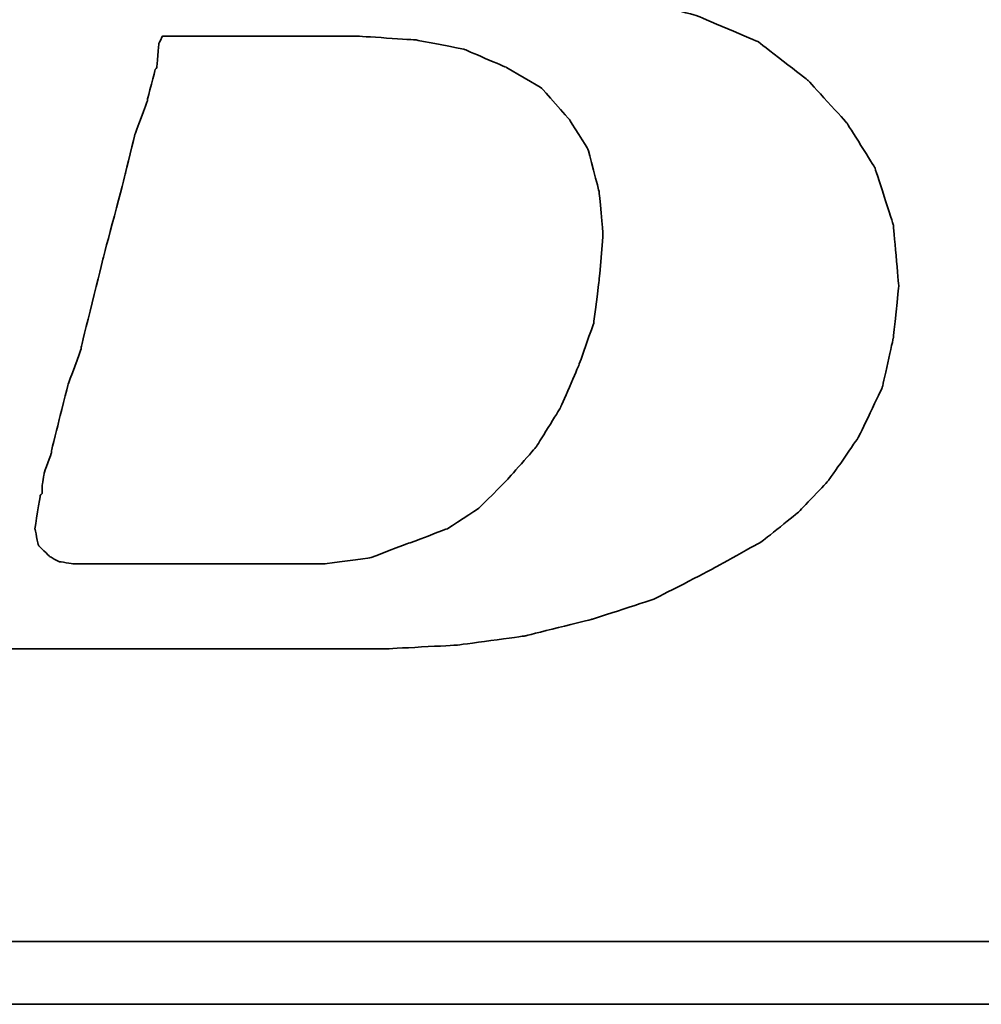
# Model space of a CAD drawing. Extents: x 487 to 808, y 33 to 377.
# Tile 26 of 48: x 768.43 to 770.05, y 116.04 to 117.69. Entities that reach past the tile are written whole.
import ezdxf

# ---------------------------------------------------------------- set-up
doc = ezdxf.new("R2010")
doc.units = 0
doc.header["$LTSCALE"] = 3
doc.header["$MEASUREMENT"] = 0
doc.layers.add('DIM', color=4, linetype='CONTINUOUS')
doc.layers.add('layer 1', color=7, linetype='CONTINUOUS')

# ---------------------------------------------------------------- blocks, each defined once
blk = doc.blocks.new('TBI MOTION logo(完整正式版)')
at = {"layer": 'layer 1', "color": 22, "lineweight": 35}
for points, knots in [([(-64.65375, -6.86375), (-64.65375, -6.86375), (-64.84375, -7.29625), (-64.84375, -7.29625), (-64.84375, -7.29625), (-64.84375, -7.29625), (-64.86875, -7.34375), (-64.86875, -7.34375), (-64.86875, -7.34375), (-64.86875, -7.34375), (-64.86875, -7.36875), (-64.86875, -7.36875), (-64.86875, -7.36875), (-64.86875, -7.36875), (-65.15375, -7.65375), (-65.15375, -7.65375), (-65.15375, -7.65375), (-65.15375, -7.65375), (-65.17875, -7.65375), (-65.17875, -7.65375), (-65.17875, -7.65375), (-65.17875, -7.65375), (-65.20375, -7.67875), (-65.20375, -7.67875), (-65.20375, -7.67875), (-65.20375, -7.67875), (-65.58875, -7.87125), (-65.58875, -7.87125), (-65.58875, -7.87125), (-65.58875, -7.87125), (-65.63375, -7.87125), (-65.63375, -7.87125), (-65.63375, -7.87125), (-65.63375, -7.87125), (-65.65875, -7.89375), (-65.65875, -7.89375), (-65.65875, -7.89375), (-65.65875, -7.89375), (-66.09375, -7.94375), (-66.09375, -7.94375), (-66.09375, -7.94375), (-66.09375, -7.94375), (-66.11375, -7.94375), (-66.11375, -7.94375), (-66.11375, -7.94375), (-66.11375, -7.94375), (-66.16375, -7.94375), (-66.16375, -7.94375), (-66.16375, -7.94375), (-66.16375, -7.94375), (-66.30875, -7.94375), (-66.30875, -7.94375), (-66.30875, -7.94375), (-66.30875, -7.94375), (-66.69375, -7.94375), (-66.69375, -7.94375), (-66.69375, -7.94375), (-66.69375, -7.94375), (-67.07375, -7.94375), (-67.07375, -7.94375), (-67.07375, -7.94375), (-67.07375, -7.94375), (-67.12375, -7.94375), (-67.12375, -7.94375), (-67.12375, -7.94375), (-67.12375, -7.94375), (-67.12375, -7.96625), (-67.12375, -7.96625), (-67.12375, -7.96625), (-67.12375, -7.96625), (-67.14875, -7.99125), (-67.14875, -7.99125), (-67.14875, -7.99125), (-67.14875, -7.99125), (-67.24375, -8.34875), (-67.24375, -8.34875), (-67.24375, -8.34875), (-67.24375, -8.34875), (-67.31375, -8.68625), (-67.31375, -8.68625), (-67.31375, -8.68625), (-67.31375, -8.68625), (-67.26875, -8.68625), (-67.26875, -8.68625), (-67.26875, -8.68625), (-67.26875, -8.68625), (-67.07375, -8.68625), (-67.07375, -8.68625), (-67.07375, -8.68625), (-67.07375, -8.68625), (-66.54875, -8.68625), (-66.54875, -8.68625), (-66.54875, -8.68625), (-66.54875, -8.68625), (-65.82625, -8.68625), (-65.82625, -8.68625), (-65.82625, -8.68625), (-65.82625, -8.68625), (-65.01375, -8.68625), (-65.01375, -8.68625), (-65.01375, -8.68625), (-65.01375, -8.68625), (-64.05375, -8.68625), (-64.05375, -8.68625), (-64.05375, -8.68625), (-64.05375, -8.68625), (-62.08375, -8.68625), (-62.08375, -8.68625), (-62.08375, -8.68625), (-62.08375, -8.68625), (-60.06875, -8.68625), (-60.06875, -8.68625), (-60.06875, -8.68625), (-60.06875, -8.68625), (-59.10875, -8.68625), (-59.10875, -8.68625), (-59.10875, -8.68625), (-59.10875, -8.68625), (-58.29375, -8.68625), (-58.29375, -8.68625), (-58.29375, -8.68625), (-58.29375, -8.68625), (-57.57375, -8.68625), (-57.57375, -8.68625), (-57.57375, -8.68625), (-57.57375, -8.68625), (-57.04875, -8.68625), (-57.04875, -8.68625), (-57.04875, -8.68625), (-57.04875, -8.68625), (-56.85375, -8.68625), (-56.85375, -8.68625), (-56.85375, -8.68625), (-56.85375, -8.68625), (-56.70875, -8.68625), (-56.70875, -8.68625), (-56.70875, -8.68625), (-56.70875, -8.68625), (-56.61375, -8.68625), (-56.61375, -8.68625), (-56.61375, -8.68625), (-56.61375, -8.68625), (-56.56875, -8.68625), (-56.56875, -8.68625), (-56.56875, -8.68625), (-56.56875, -8.68625), (-55.65375, -8.63875), (-55.65375, -8.63875), (-55.65375, -8.63875), (-55.65375, -8.63875), (-54.76875, -8.51875), (-54.76875, -8.51875), (-54.76875, -8.51875), (-54.76875, -8.51875), (-53.90375, -8.30375), (-53.90375, -8.30375), (-53.90375, -8.30375), (-53.90375, -8.30375), (-53.08875, -8.03875), (-53.08875, -8.03875), (-53.08875, -8.03875), (-53.08875, -8.03875), (-52.34375, -7.65375), (-52.34375, -7.65375), (-52.34375, -7.65375), (-52.34375, -7.65375), (-51.69875, -7.29625), (-51.69875, -7.29625), (-51.69875, -7.29625), (-51.69875, -7.29625), (-51.21875, -6.91125), (-51.21875, -6.91125), (-51.21875, -6.91125), (-51.21875, -6.91125), (-50.83375, -6.50375), (-50.83375, -6.50375), (-50.83375, -6.50375), (-50.83375, -6.50375), (-50.44875, -5.94875), (-50.44875, -5.94875), (-50.44875, -5.94875), (-50.44875, -5.94875), (-50.13875, -5.30375), (-50.13875, -5.30375), (-50.13875, -5.30375), (-50.13875, -5.30375), (-49.99375, -4.65375), (-49.99375, -4.65375), (-49.99375, -4.65375), (-49.99375, -4.65375), (-49.92375, -3.98375), (-49.92375, -3.98375), (-49.92375, -3.98375), (-49.92375, -3.98375), (-49.99375, -3.19374), (-49.99375, -3.19374), (-49.99375, -3.19374), (-49.99375, -3.19374), (-50.23374, -2.44874), (-50.23374, -2.44874), (-50.23374, -2.44874), (-50.23374, -2.44874), (-50.59375, -1.87374), (-50.59375, -1.87374), (-50.59375, -1.87374), (-50.59375, -1.87374), (-51.09875, -1.31874), (-51.09875, -1.31874), (-51.09875, -1.31874), (-51.09875, -1.31874), (-51.74375, -0.81875), (-51.74375, -0.81875), (-51.74375, -0.81875), (-51.74375, -0.81875), (-52.53875, -0.48125), (-52.53875, -0.48125), (-52.53875, -0.48125), (-52.53875, -0.48125), (-53.47375, -0.21875), (-53.47375, -0.21875), (-53.47375, -0.21875), (-53.47375, -0.21875), (-54.52875, -0.04874), (-54.52875, -0.04874), (-54.52875, -0.04874), (-54.52875, -0.04874), (-55.65375, 0.12125), (-55.65375, 0.12125), (-55.65375, 0.12125), (-55.65375, 0.12125), (-54.50375, 0.28624), (-54.50375, 0.28624), (-54.50375, 0.28624), (-54.50375, 0.28624), (-53.83375, 0.38124), (-53.83375, 0.38124), (-53.83375, 0.38124), (-53.83375, 0.38124), (-53.18375, 0.50125), (-53.18375, 0.50125), (-53.18375, 0.50125), (-53.18375, 0.50125), (-52.55875, 0.66874), (-52.55875, 0.66874), (-52.55875, 0.66874), (-52.55875, 0.66874), (-52.03375, 0.86124), (-52.03375, 0.86124), (-52.03375, 0.86124), (-52.03375, 0.86124), (-51.50374, 1.03124), (-51.50374, 1.03124), (-51.50374, 1.03124), (-51.50374, 1.03124), (-51.09875, 1.27125), (-51.09875, 1.27125), (-51.09875, 1.27125), (-51.09875, 1.27125), (-50.71375, 1.48624), (-50.71375, 1.48624), (-50.71375, 1.48624), (-50.71375, 1.48624), (-50.37625, 1.77625), (-50.37625, 1.77625), (-50.37625, 1.77625), (-50.37625, 1.77625), (-49.82375, 2.37625), (-49.82375, 2.37625), (-49.82375, 2.37625), (-49.82375, 2.37625), (-49.41875, 2.99625), (-49.41875, 2.99625), (-49.41875, 2.99625), (-49.41875, 2.99625), (-49.22375, 3.76625), (-49.22375, 3.76625), (-49.22375, 3.76625), (-49.22375, 3.76625), (-49.15375, 4.50874), (-49.15375, 4.50874), (-49.15375, 4.50874), (-49.15375, 4.50874), (-49.20375, 5.25125), (-49.20375, 5.25125), (-49.20375, 5.25125), (-49.20375, 5.25125), (-49.41875, 5.92625), (-49.41875, 5.92625), (-49.41875, 5.92625), (-49.41875, 5.92625), (-49.77875, 6.47625), (-49.77875, 6.47625), (-49.77875, 6.47625), (-49.77875, 6.47625), (-50.33125, 7.02624), (-50.33125, 7.02624), (-50.33125, 7.02624), (-50.33125, 7.02624), (-51.00125, 7.43625), (-51.00125, 7.43625), (-51.00125, 7.43625), (-51.00125, 7.43625), (-51.79375, 7.72625), (-51.79375, 7.72625), (-51.79375, 7.72625), (-51.79375, 7.72625), (-52.72875, 7.89124), (-52.72875, 7.89124), (-52.72875, 7.89124), (-52.72875, 7.89124), (-53.83375, 7.98625), (-53.83375, 7.98625), (-53.83375, 7.98625), (-53.83375, 7.98625), (-53.92875, 7.98625), (-53.92875, 7.98625), (-53.92875, 7.98625), (-53.92875, 7.98625), (-54.26375, 7.98625), (-54.26375, 7.98625), (-54.26375, 7.98625), (-54.26375, 7.98625), (-54.74375, 7.98625), (-54.74375, 7.98625), (-54.74375, 7.98625), (-54.74375, 7.98625), (-55.36875, 7.98625), (-55.36875, 7.98625), (-55.36875, 7.98625), (-55.36875, 7.98625), (-56.13375, 7.98625), (-56.13375, 7.98625), (-56.13375, 7.98625), (-56.13375, 7.98625), (-56.94875, 7.98625), (-56.94875, 7.98625), (-56.94875, 7.98625), (-56.94875, 7.98625), (-58.77625, 7.98625), (-58.77625, 7.98625), (-58.77625, 7.98625), (-58.77625, 7.98625), (-60.59875, 7.98625), (-60.59875, 7.98625), (-60.59875, 7.98625), (-60.59875, 7.98625), (-61.41375, 7.98625), (-61.41375, 7.98625), (-61.41375, 7.98625), (-61.41375, 7.98625), (-62.17875, 7.98625), (-62.17875, 7.98625), (-62.17875, 7.98625), (-62.17875, 7.98625), (-62.80375, 7.98625), (-62.80375, 7.98625), (-62.80375, 7.98625), (-62.80375, 7.98625), (-63.30625, 7.98625), (-63.30625, 7.98625), (-63.30625, 7.98625), (-63.30625, 7.98625), (-63.57375, 7.98625), (-63.57375, 7.98625), (-63.57375, 7.98625), (-63.57375, 7.98625), (-63.57375, 7.96375), (-63.57375, 7.96375), (-63.57375, 7.96375), (-63.57375, 7.96375), (-63.59875, 7.94125), (-63.59875, 7.94125), (-63.59875, 7.94125), (-63.59875, 7.94125), (-63.69375, 7.55625), (-63.69375, 7.55625), (-63.69375, 7.55625), (-63.69375, 7.55625), (-63.76375, 7.24624), (-63.76375, 7.24624), (-63.76375, 7.24624), (-63.76375, 7.24624), (-63.23875, 7.24624), (-63.23875, 7.24624), (-63.23875, 7.24624), (-63.23875, 7.24624), (-62.75875, 7.24624), (-62.75875, 7.24624), (-62.75875, 7.24624), (-62.75875, 7.24624), (-62.61125, 7.24624), (-62.61125, 7.24624), (-62.61125, 7.24624), (-62.61125, 7.24624), (-62.56625, 7.24624), (-62.56625, 7.24624), (-62.56625, 7.24624), (-62.56625, 7.24624), (-62.22875, 7.24624), (-62.22875, 7.24624), (-62.22875, 7.24624), (-62.22875, 7.24624), (-62.20375, 7.24624), (-62.20375, 7.24624), (-62.20375, 7.24624), (-62.20375, 7.24624), (-62.17875, 7.21875), (-62.17875, 7.21875), (-62.17875, 7.21875), (-62.17875, 7.21875), (-61.96375, 7.17125), (-61.96375, 7.17125), (-61.96375, 7.17125), (-61.96375, 7.17125), (-61.72375, 7.12624), (-61.72375, 7.12624), (-61.72375, 7.12624), (-61.72375, 7.12624), (-61.70375, 7.12624), (-61.70375, 7.12624), (-61.70375, 7.12624), (-61.70375, 7.12624), (-61.55875, 7.07624), (-61.55875, 7.07624), (-61.55875, 7.07624), (-61.55875, 7.07624), (-61.50875, 7.07624), (-61.50875, 7.07624), (-61.50875, 7.07624), (-61.50875, 7.07624), (-61.48375, 7.02624), (-61.48375, 7.02624), (-61.48375, 7.02624), (-61.48375, 7.02624), (-61.31875, 6.83375), (-61.31875, 6.83375), (-61.31875, 6.83375), (-61.31875, 6.83375), (-61.29375, 6.81125), (-61.29375, 6.81125), (-61.29375, 6.81125), (-61.29375, 6.81125), (-61.29375, 6.78625), (-61.29375, 6.78625), (-61.29375, 6.78625), (-61.29375, 6.78625), (-61.19875, 6.50124), (-61.19875, 6.50124), (-61.19875, 6.50124), (-61.19875, 6.50124), (-61.17375, 6.45124), (-61.17375, 6.45124), (-61.17375, 6.45124), (-61.17375, 6.45124), (-61.19875, 6.40625), (-61.19875, 6.40625), (-61.19875, 6.40625), (-61.19875, 6.40625), (-61.26875, 5.99624), (-61.26875, 5.99624), (-61.26875, 5.99624), (-61.26875, 5.99624), (-61.26875, 5.85125), (-61.26875, 5.85125), (-61.26875, 5.85125), (-61.26875, 5.85125), (-61.26875, 5.82625), (-61.26875, 5.82625), (-61.26875, 5.82625), (-61.26875, 5.82625), (-61.29375, 5.80625), (-61.29375, 5.80625), (-61.29375, 5.80625), (-61.29375, 5.80625), (-61.34125, 5.66125), (-61.34125, 5.66125), (-61.34125, 5.66125), (-61.34125, 5.66125), (-61.41375, 5.44625), (-61.41375, 5.44625), (-61.41375, 5.44625), (-61.41375, 5.44625), (-61.48375, 5.15625), (-61.48375, 5.15625), (-61.48375, 5.15625), (-61.48375, 5.15625), (-61.58375, 4.82124), (-61.58375, 4.82124), (-61.58375, 4.82124), (-61.58375, 4.82124), (-61.79875, 4.00375), (-61.79875, 4.00375), (-61.79875, 4.00375), (-61.79875, 4.00375), (-62.05875, 2.99625), (-62.05875, 2.99625), (-62.05875, 2.99625), (-62.05875, 2.99625), (-62.34875, 1.91625), (-62.34875, 1.91625), (-62.34875, 1.91625), (-62.34875, 1.91625), (-62.97375, -0.41124), (-62.97375, -0.41124), (-62.97375, -0.41124), (-62.97375, -0.41124), (-63.59875, -2.75875), (-63.59875, -2.75875), (-63.59875, -2.75875), (-63.59875, -2.75875), (-63.88375, -3.86374), (-63.88375, -3.86374), (-63.88375, -3.86374), (-63.88375, -3.86374), (-64.14875, -4.82374), (-64.14875, -4.82374), (-64.14875, -4.82374), (-64.14875, -4.82374), (-64.36375, -5.64125), (-64.36375, -5.64125), (-64.36375, -5.64125), (-64.36375, -5.64125), (-64.43625, -5.97625), (-64.43625, -5.97625), (-64.43625, -5.97625), (-64.43625, -5.97625), (-64.50875, -6.28625), (-64.50875, -6.28625), (-64.50875, -6.28625), (-64.50875, -6.28625), (-64.50875, -6.30875), (-64.50875, -6.30875), (-64.50875, -6.30875), (-64.50875, -6.30875), (-64.57875, -6.50375), (-64.57875, -6.50375), (-64.57875, -6.50375), (-64.57875, -6.50375), (-64.62875, -6.69625), (-64.62875, -6.69625), (-64.62875, -6.69625), (-64.62875, -6.69625), (-64.62875, -6.76875), (-64.62875, -6.76875), (-64.62875, -6.76875), (-64.62875, -6.76875), (-64.62875, -6.81375), (-64.62875, -6.81375), (-64.62875, -6.81375), (-64.62875, -6.81375), (-64.62875, -6.83875), (-64.62875, -6.83875), (-64.62875, -6.83875), (-64.62875, -6.83875), (-64.65375, -6.86375), (-64.65375, -6.86375)], [0, 0, 0, 0, 0.00719424, 0.00719424, 0.00719424, 0.00719425, 0.01438849, 0.01438849, 0.01438849, 0.0143885, 0.02158273, 0.02158273, 0.02158273, 0.02158274, 0.02877698, 0.02877698, 0.02877698, 0.02877699, 0.03597122, 0.03597122, 0.03597122, 0.03597123, 0.04316547, 0.04316547, 0.04316547, 0.04316548, 0.05035971, 0.05035971, 0.05035971, 0.05035972, 0.05755396, 0.05755396, 0.05755396, 0.05755397, 0.0647482, 0.0647482, 0.0647482, 0.06474821, 0.07194245, 0.07194245, 0.07194245, 0.07194246, 0.07913669, 0.07913669, 0.07913669, 0.0791367, 0.08633094, 0.08633094, 0.08633094, 0.08633095, 0.09352518, 0.09352518, 0.09352518, 0.09352519, 0.10071942, 0.10071942, 0.10071942, 0.10071943, 0.10791367, 0.10791367, 0.10791367, 0.10791368, 0.11510791, 0.11510791, 0.11510791, 0.11510792, 0.12230216, 0.12230216, 0.12230216, 0.12230217, 0.1294964, 0.1294964, 0.1294964, 0.12949641, 0.13669065, 0.13669065, 0.13669065, 0.13669066, 0.14388489, 0.14388489, 0.14388489, 0.1438849, 0.15107914, 0.15107914, 0.15107914, 0.15107915, 0.15827338, 0.15827338, 0.15827338, 0.15827339, 0.16546763, 0.16546763, 0.16546763, 0.16546764, 0.17266187, 0.17266187, 0.17266187, 0.17266188, 0.17985612, 0.17985612, 0.17985612, 0.17985613, 0.18705036, 0.18705036, 0.18705036, 0.18705037, 0.1942446, 0.1942446, 0.1942446, 0.19424461, 0.20143885, 0.20143885, 0.20143885, 0.20143886, 0.20863309, 0.20863309, 0.20863309, 0.2086331, 0.21582734, 0.21582734, 0.21582734, 0.21582735, 0.22302158, 0.22302158, 0.22302158, 0.22302159, 0.23021583, 0.23021583, 0.23021583, 0.23021584, 0.23741007, 0.23741007, 0.23741007, 0.23741008, 0.24460432, 0.24460432, 0.24460432, 0.24460433, 0.25179856, 0.25179856, 0.25179856, 0.25179857, 0.25899281, 0.25899281, 0.25899281, 0.25899282, 0.26618705, 0.26618705, 0.26618705, 0.26618706, 0.27338129, 0.27338129, 0.27338129, 0.2733813, 0.28057554, 0.28057554, 0.28057554, 0.28057555, 0.28776978, 0.28776978, 0.28776978, 0.28776979, 0.29496403, 0.29496403, 0.29496403, 0.29496404, 0.30215827, 0.30215827, 0.30215827, 0.30215828, 0.30935252, 0.30935252, 0.30935252, 0.30935253, 0.31654676, 0.31654676, 0.31654676, 0.31654677, 0.32374101, 0.32374101, 0.32374101, 0.32374102, 0.33093525, 0.33093525, 0.33093525, 0.33093526, 0.3381295, 0.3381295, 0.3381295, 0.33812951, 0.34532374, 0.34532374, 0.34532374, 0.34532375, 0.35251799, 0.35251799, 0.35251799, 0.352518, 0.35971223, 0.35971223, 0.35971223, 0.35971224, 0.36690647, 0.36690647, 0.36690647, 0.36690648, 0.37410072, 0.37410072, 0.37410072, 0.37410073, 0.38129496, 0.38129496, 0.38129496, 0.38129497, 0.38848921, 0.38848921, 0.38848921, 0.38848922, 0.39568345, 0.39568345, 0.39568345, 0.39568346, 0.4028777, 0.4028777, 0.4028777, 0.40287771, 0.41007194, 0.41007194, 0.41007194, 0.41007195, 0.41726619, 0.41726619, 0.41726619, 0.4172662, 0.42446043, 0.42446043, 0.42446043, 0.42446044, 0.43165468, 0.43165468, 0.43165468, 0.43165469, 0.43884892, 0.43884892, 0.43884892, 0.43884893, 0.44604317, 0.44604317, 0.44604317, 0.44604318, 0.45323741, 0.45323741, 0.45323741, 0.45323742, 0.46043165, 0.46043165, 0.46043165, 0.46043166, 0.4676259, 0.4676259, 0.4676259, 0.46762591, 0.47482014, 0.47482014, 0.47482014, 0.47482015, 0.48201439, 0.48201439, 0.48201439, 0.4820144, 0.48920863, 0.48920863, 0.48920863, 0.48920864, 0.49640288, 0.49640288, 0.49640288, 0.49640289, 0.50359712, 0.50359712, 0.50359712, 0.50359713, 0.51079137, 0.51079137, 0.51079137, 0.51079138, 0.51798561, 0.51798561, 0.51798561, 0.51798562, 0.52517986, 0.52517986, 0.52517986, 0.52517987, 0.5323741, 0.5323741, 0.5323741, 0.53237411, 0.53956835, 0.53956835, 0.53956835, 0.53956836, 0.54676259, 0.54676259, 0.54676259, 0.5467626, 0.55395683, 0.55395683, 0.55395683, 0.55395684, 0.56115108, 0.56115108, 0.56115108, 0.56115109, 0.56834532, 0.56834532, 0.56834532, 0.56834533, 0.57553957, 0.57553957, 0.57553957, 0.57553958, 0.58273381, 0.58273381, 0.58273381, 0.58273382, 0.58992806, 0.58992806, 0.58992806, 0.58992807, 0.5971223, 0.5971223, 0.5971223, 0.59712231, 0.60431655, 0.60431655, 0.60431655, 0.60431656, 0.61151079, 0.61151079, 0.61151079, 0.6115108, 0.61870504, 0.61870504, 0.61870504, 0.61870505, 0.62589928, 0.62589928, 0.62589928, 0.62589929, 0.63309353, 0.63309353, 0.63309353, 0.63309354, 0.64028777, 0.64028777, 0.64028777, 0.64028778, 0.64748201, 0.64748201, 0.64748201, 0.64748202, 0.65467626, 0.65467626, 0.65467626, 0.65467627, 0.6618705, 0.6618705, 0.6618705, 0.66187051, 0.66906475, 0.66906475, 0.66906475, 0.66906476, 0.67625899, 0.67625899, 0.67625899, 0.676259, 0.68345324, 0.68345324, 0.68345324, 0.68345325, 0.69064748, 0.69064748, 0.69064748, 0.69064749, 0.69784173, 0.69784173, 0.69784173, 0.69784174, 0.70503597, 0.70503597, 0.70503597, 0.70503598, 0.71223022, 0.71223022, 0.71223022, 0.71223023, 0.71942446, 0.71942446, 0.71942446, 0.71942447, 0.72661871, 0.72661871, 0.72661871, 0.72661872, 0.73381295, 0.73381295, 0.73381295, 0.73381296, 0.74100719, 0.74100719, 0.74100719, 0.7410072, 0.74820144, 0.74820144, 0.74820144, 0.74820145, 0.75539568, 0.75539568, 0.75539568, 0.75539569, 0.76258993, 0.76258993, 0.76258993, 0.76258994, 0.76978417, 0.76978417, 0.76978417, 0.76978418, 0.77697842, 0.77697842, 0.77697842, 0.77697843, 0.78417266, 0.78417266, 0.78417266, 0.78417267, 0.79136691, 0.79136691, 0.79136691, 0.79136692, 0.79856115, 0.79856115, 0.79856115, 0.79856116, 0.8057554, 0.8057554, 0.8057554, 0.80575541, 0.81294964, 0.81294964, 0.81294964, 0.81294965, 0.82014388, 0.82014388, 0.82014388, 0.82014389, 0.82733813, 0.82733813, 0.82733813, 0.82733814, 0.83453237, 0.83453237, 0.83453237, 0.83453238, 0.84172662, 0.84172662, 0.84172662, 0.84172663, 0.84892086, 0.84892086, 0.84892086, 0.84892087, 0.85611511, 0.85611511, 0.85611511, 0.85611512, 0.86330935, 0.86330935, 0.86330935, 0.86330936, 0.8705036, 0.8705036, 0.8705036, 0.87050361, 0.87769784, 0.87769784, 0.87769784, 0.87769785, 0.88489209, 0.88489209, 0.88489209, 0.8848921, 0.89208633, 0.89208633, 0.89208633, 0.89208634, 0.89928058, 0.89928058, 0.89928058, 0.89928059, 0.90647482, 0.90647482, 0.90647482, 0.90647483, 0.91366906, 0.91366906, 0.91366906, 0.91366907, 0.92086331, 0.92086331, 0.92086331, 0.92086332, 0.92805755, 0.92805755, 0.92805755, 0.92805756, 0.9352518, 0.9352518, 0.9352518, 0.93525181, 0.94244604, 0.94244604, 0.94244604, 0.94244605, 0.94964029, 0.94964029, 0.94964029, 0.9496403, 0.95683453, 0.95683453, 0.95683453, 0.95683454, 0.96402878, 0.96402878, 0.96402878, 0.96402879, 0.97122302, 0.97122302, 0.97122302, 0.97122303, 0.97841727, 0.97841727, 0.97841727, 0.97841728, 0.98561151, 0.98561151, 0.98561151, 0.98561152, 0.99280576, 0.99280576, 0.99280576, 0.99280577, 1, 1, 1, 1]), ([(-61.03125, -6.57375), (-61.03125, -6.57375), (-61.03125, -6.67125), (-61.03125, -6.67125), (-61.03125, -6.67125), (-61.03125, -6.67125), (-61.05375, -6.69625), (-61.05375, -6.69625), (-61.05375, -6.69625), (-61.05375, -6.69625), (-61.12375, -7.12875), (-61.12375, -7.12875), (-61.12375, -7.12875), (-61.12375, -7.12875), (-61.07875, -7.34375), (-61.07875, -7.34375), (-61.07875, -7.34375), (-61.07875, -7.34375), (-60.93375, -7.48875), (-60.93375, -7.48875), (-60.93375, -7.48875), (-60.93375, -7.48875), (-60.81375, -7.55625), (-60.81375, -7.55625), (-60.81375, -7.55625), (-60.81375, -7.55625), (-60.62375, -7.58375), (-60.62375, -7.58375), (-60.62375, -7.58375), (-60.62375, -7.58375), (-60.30875, -7.58375), (-60.30875, -7.58375), (-60.30875, -7.58375), (-60.30875, -7.58375), (-59.97375, -7.58375), (-59.97375, -7.58375), (-59.97375, -7.58375), (-59.97375, -7.58375), (-59.87875, -7.58375), (-59.87875, -7.58375), (-59.87875, -7.58375), (-59.87875, -7.58375), (-59.63625, -7.58375), (-59.63625, -7.58375), (-59.63625, -7.58375), (-59.63625, -7.58375), (-58.96875, -7.58375), (-58.96875, -7.58375), (-58.96875, -7.58375), (-58.96875, -7.58375), (-58.29375, -7.58375), (-58.29375, -7.58375), (-58.29375, -7.58375), (-58.29375, -7.58375), (-58.05375, -7.58375), (-58.05375, -7.58375), (-58.05375, -7.58375), (-58.05375, -7.58375), (-57.98375, -7.58375), (-57.98375, -7.58375), (-57.98375, -7.58375), (-57.98375, -7.58375), (-57.35875, -7.58375), (-57.35875, -7.58375), (-57.35875, -7.58375), (-57.35875, -7.58375), (-56.78375, -7.50875), (-56.78375, -7.50875), (-56.78375, -7.50875), (-56.78375, -7.50875), (-56.27875, -7.31875), (-56.27875, -7.31875), (-56.27875, -7.31875), (-56.27875, -7.31875), (-55.77375, -7.12875), (-55.77375, -7.12875), (-55.77375, -7.12875), (-55.77375, -7.12875), (-55.36875, -6.86375), (-55.36875, -6.86375), (-55.36875, -6.86375), (-55.36875, -6.86375), (-55.00875, -6.50375), (-55.00875, -6.50375), (-55.00875, -6.50375), (-55.00875, -6.50375), (-54.62375, -6.06875), (-54.62375, -6.06875), (-54.62375, -6.06875), (-54.62375, -6.06875), (-54.31375, -5.56875), (-54.31375, -5.56875), (-54.31375, -5.56875), (-54.31375, -5.56875), (-54.07375, -5.01625), (-54.07375, -5.01625), (-54.07375, -5.01625), (-54.07375, -5.01625), (-53.87875, -4.46374), (-53.87875, -4.46374), (-53.87875, -4.46374), (-53.87875, -4.46374), (-53.80875, -3.91375), (-53.80875, -3.91375), (-53.80875, -3.91375), (-53.80875, -3.91375), (-53.75875, -3.31375), (-53.75875, -3.31375), (-53.75875, -3.31375), (-53.75875, -3.31375), (-53.80875, -2.75875), (-53.80875, -2.75875), (-53.80875, -2.75875), (-53.80875, -2.75875), (-53.95375, -2.20875), (-53.95375, -2.20875), (-53.95375, -2.20875), (-53.95375, -2.20875), (-54.19375, -1.82625), (-54.19375, -1.82625), (-54.19375, -1.82625), (-54.19375, -1.82625), (-54.55375, -1.41875), (-54.55375, -1.41875), (-54.55375, -1.41875), (-54.55375, -1.41875), (-55.00875, -1.15125), (-55.00875, -1.15125), (-55.00875, -1.15125), (-55.00875, -1.15125), (-55.56125, -0.91375), (-55.56125, -0.91375), (-55.56125, -0.91375), (-55.56125, -0.91375), (-56.18125, -0.79375), (-56.18125, -0.79375), (-56.18125, -0.79375), (-56.18125, -0.79375), (-56.94875, -0.74374), (-56.94875, -0.74374), (-56.94875, -0.74374), (-56.94875, -0.74374), (-56.99875, -0.74374), (-56.99875, -0.74374), (-56.99875, -0.74374), (-56.99875, -0.74374), (-57.09375, -0.74374), (-57.09375, -0.74374), (-57.09375, -0.74374), (-57.09375, -0.74374), (-57.38375, -0.74374), (-57.38375, -0.74374), (-57.38375, -0.74374), (-57.38375, -0.74374), (-57.76875, -0.74374), (-57.76875, -0.74374), (-57.76875, -0.74374), (-57.76875, -0.74374), (-58.24625, -0.74374), (-58.24625, -0.74374), (-58.24625, -0.74374), (-58.24625, -0.74374), (-58.72875, -0.74374), (-58.72875, -0.74374), (-58.72875, -0.74374), (-58.72875, -0.74374), (-59.20875, -0.74374), (-59.20875, -0.74374), (-59.20875, -0.74374), (-59.20875, -0.74374), (-59.46875, -0.74374), (-59.46875, -0.74374), (-59.46875, -0.74374), (-59.46875, -0.74374), (-59.51625, -0.83875), (-59.51625, -0.83875), (-59.51625, -0.83875), (-59.51625, -0.83875), (-59.54375, -1.15125), (-59.54375, -1.15125), (-59.54375, -1.15125), (-59.54375, -1.15125), (-59.56375, -1.17874), (-59.56375, -1.17874), (-59.56375, -1.17874), (-59.56375, -1.17874), (-59.66375, -1.55875), (-59.66375, -1.55875), (-59.66375, -1.55875), (-59.66375, -1.55875), (-59.66375, -1.58375), (-59.66375, -1.58375), (-59.66375, -1.58375), (-59.66375, -1.58375), (-59.82875, -2.01874), (-59.82875, -2.01874), (-59.82875, -2.01874), (-59.82875, -2.01874), (-59.94875, -2.52125), (-59.94875, -2.52125), (-59.94875, -2.52125), (-59.94875, -2.52125), (-60.23875, -3.62375), (-60.23875, -3.62375), (-60.23875, -3.62375), (-60.23875, -3.62375), (-60.52375, -4.77624), (-60.52375, -4.77624), (-60.52375, -4.77624), (-60.52375, -4.77624), (-60.52375, -4.79874), (-60.52375, -4.79874), (-60.52375, -4.79874), (-60.52375, -4.79874), (-60.69125, -5.25375), (-60.69125, -5.25375), (-60.69125, -5.25375), (-60.69125, -5.25375), (-60.81375, -5.73625), (-60.81375, -5.73625), (-60.81375, -5.73625), (-60.81375, -5.73625), (-60.90875, -6.11875), (-60.90875, -6.11875), (-60.90875, -6.11875), (-60.90875, -6.11875), (-60.90875, -6.14375), (-60.90875, -6.14375), (-60.90875, -6.14375), (-60.90875, -6.14375), (-61.00375, -6.40875), (-61.00375, -6.40875), (-61.00375, -6.40875), (-61.00375, -6.40875), (-61.03125, -6.57375), (-61.03125, -6.57375)], [0, 0, 0, 0, 0.01694915, 0.01694915, 0.01694915, 0.01694916, 0.03389831, 0.03389831, 0.03389831, 0.03389832, 0.05084746, 0.05084746, 0.05084746, 0.05084747, 0.06779661, 0.06779661, 0.06779661, 0.06779662, 0.08474576, 0.08474576, 0.08474576, 0.08474577, 0.10169492, 0.10169492, 0.10169492, 0.10169493, 0.11864407, 0.11864407, 0.11864407, 0.11864408, 0.13559322, 0.13559322, 0.13559322, 0.13559323, 0.15254237, 0.15254237, 0.15254237, 0.15254238, 0.16949153, 0.16949153, 0.16949153, 0.16949154, 0.18644068, 0.18644068, 0.18644068, 0.18644069, 0.20338983, 0.20338983, 0.20338983, 0.20338984, 0.22033898, 0.22033898, 0.22033898, 0.22033899, 0.23728814, 0.23728814, 0.23728814, 0.23728815, 0.25423729, 0.25423729, 0.25423729, 0.2542373, 0.27118644, 0.27118644, 0.27118644, 0.27118645, 0.28813559, 0.28813559, 0.28813559, 0.2881356, 0.30508475, 0.30508475, 0.30508475, 0.30508476, 0.3220339, 0.3220339, 0.3220339, 0.32203391, 0.33898305, 0.33898305, 0.33898305, 0.33898306, 0.3559322, 0.3559322, 0.3559322, 0.35593221, 0.37288136, 0.37288136, 0.37288136, 0.37288137, 0.38983051, 0.38983051, 0.38983051, 0.38983052, 0.40677966, 0.40677966, 0.40677966, 0.40677967, 0.42372881, 0.42372881, 0.42372881, 0.42372882, 0.44067797, 0.44067797, 0.44067797, 0.44067798, 0.45762712, 0.45762712, 0.45762712, 0.45762713, 0.47457627, 0.47457627, 0.47457627, 0.47457628, 0.49152542, 0.49152542, 0.49152542, 0.49152543, 0.50847458, 0.50847458, 0.50847458, 0.50847459, 0.52542373, 0.52542373, 0.52542373, 0.52542374, 0.54237288, 0.54237288, 0.54237288, 0.54237289, 0.55932203, 0.55932203, 0.55932203, 0.55932204, 0.57627119, 0.57627119, 0.57627119, 0.5762712, 0.59322034, 0.59322034, 0.59322034, 0.59322035, 0.61016949, 0.61016949, 0.61016949, 0.6101695, 0.62711864, 0.62711864, 0.62711864, 0.62711865, 0.6440678, 0.6440678, 0.6440678, 0.64406781, 0.66101695, 0.66101695, 0.66101695, 0.66101696, 0.6779661, 0.6779661, 0.6779661, 0.67796611, 0.69491525, 0.69491525, 0.69491525, 0.69491526, 0.71186441, 0.71186441, 0.71186441, 0.71186442, 0.72881356, 0.72881356, 0.72881356, 0.72881357, 0.74576271, 0.74576271, 0.74576271, 0.74576272, 0.76271186, 0.76271186, 0.76271186, 0.76271187, 0.77966102, 0.77966102, 0.77966102, 0.77966103, 0.79661017, 0.79661017, 0.79661017, 0.79661018, 0.81355932, 0.81355932, 0.81355932, 0.81355933, 0.83050847, 0.83050847, 0.83050847, 0.83050848, 0.84745763, 0.84745763, 0.84745763, 0.84745764, 0.86440678, 0.86440678, 0.86440678, 0.86440679, 0.88135593, 0.88135593, 0.88135593, 0.88135594, 0.89830508, 0.89830508, 0.89830508, 0.89830509, 0.91525424, 0.91525424, 0.91525424, 0.91525425, 0.93220339, 0.93220339, 0.93220339, 0.9322034, 0.94915254, 0.94915254, 0.94915254, 0.94915255, 0.96610169, 0.96610169, 0.96610169, 0.9661017, 0.98305085, 0.98305085, 0.98305085, 0.98305086, 1, 1, 1, 1]), ([(75.90875, -9.47875), (75.90875, -9.47875), (75.90875, -12.28625), (75.90875, -12.28625), (75.90875, -12.28625), (75.90875, -12.28625), (75.90875, -12.47875), (75.90875, -12.47875), (75.90875, -12.47875), (75.90875, -12.47875), (75.71625, -12.47875), (75.71625, -12.47875), (75.71625, -12.47875), (75.71625, -12.47875), (-88.32875, -12.47875), (-88.32875, -12.47875), (-88.32875, -12.47875), (-88.32875, -12.47875), (-88.32875, -13.29375), (-88.32875, -13.29375), (-88.32875, -13.29375), (-88.32875, -13.29375), (82.89125, -13.29375), (82.89125, -13.29375), (82.89125, -13.29375), (82.89125, -13.29375), (75.90875, -9.47875), (75.90875, -9.47875)], [0, 0, 0, 0, 0.14285714, 0.14285714, 0.14285714, 0.14285715, 0.28571429, 0.28571429, 0.28571429, 0.2857143, 0.42857143, 0.42857143, 0.42857143, 0.42857144, 0.57142857, 0.57142857, 0.57142857, 0.57142858, 0.71428571, 0.71428571, 0.71428571, 0.71428572, 0.85714286, 0.85714286, 0.85714286, 0.85714287, 1, 1, 1, 1])]:
    blk.add_open_spline(points, degree=3, knots=knots, dxfattribs=at)

msp = doc.modelspace()

# ---------------------------------------------------------------- block references
at = {"layer": 'DIM', "xscale": 0.1295999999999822, "yscale": 0.1295999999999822, "zscale": 0.1295999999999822}
msp.add_blockref('TBI MOTION logo(完整正式版)', (776.3787, 117.759), dxfattribs=at)

doc.saveas('drawing.dxf')
